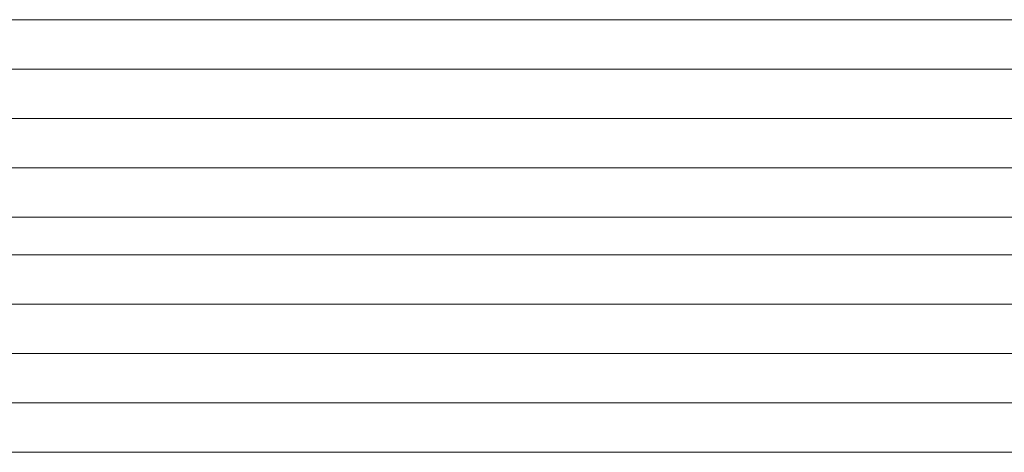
# Model space of a CAD drawing. Header units: inches. Extents: x -96941 to 10978768, y -673 to 1070890.
# Tile 179 of 256: x 61822.69 to 61842.62, y 3673.44 to 3682.2. Entities that reach past the tile are written whole.
import ezdxf

# ---------------------------------------------------------------- set-up
doc = ezdxf.new("R2010")
doc.units = ezdxf.units.IN
doc.layers.add('_MB_kreskowanie_szklo_0.09', color=157, linetype='Continuous', lineweight=9)
doc.layers.add('_MB_szklo_0.15', color=142, linetype='Continuous', lineweight=15)

# ---------------------------------------------------------------- blocks, each defined once
blk = doc.blocks.new('*U621')
at = {"layer": '_MB_kreskowanie_szklo_0.09'}
for points in [[(0, -43), (918, -43)], [(0, -44), (918, -44)], [(0, -45), (918, -45)], [(0, -47.76), (918, -47.76)], [(0, -48.76), (918, -48.76)], [(0, -49.76), (918, -49.76)]]:
    blk.add_lwpolyline(points, dxfattribs=at)
at = {"layer": '_MB_szklo_0.15'}
for points in [[(918, -42), (0, -42), (0, -46), (918, -46)], [(918, -46), (0, -46), (0, -46.76), (918, -46.76)], [(918, -46.76), (0, -46.76), (0, -50.76), (918, -50.76)]]:
    blk.add_lwpolyline(points, dxfattribs=at)

msp = doc.modelspace()

# ---------------------------------------------------------------- block references
at = {"color": 14, "true_color": 0xa30000, "xscale": -1, "rotation": 180}
msp.add_blockref('*U621', (61803.735, 3631.444), dxfattribs=at)

doc.saveas('drawing.dxf')
